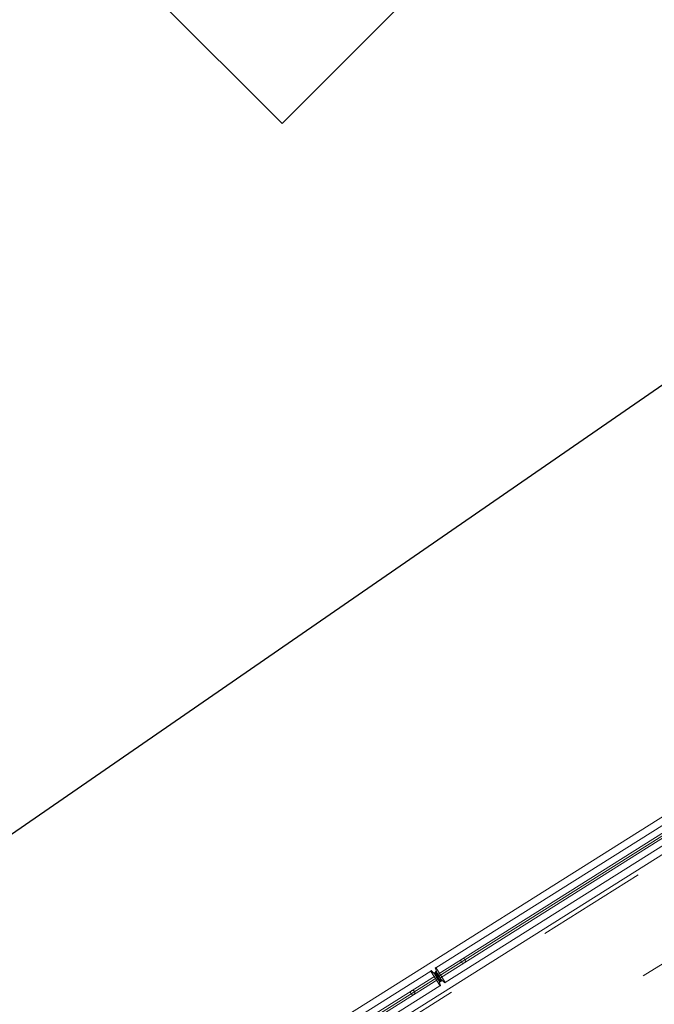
# Model space of a CAD drawing. Header units: metres. Extents: x -10951 to 10441, y -17253 to 1447.
# Tile 5 of 54: x -8662 to -8518, y -16813 to -16590. Entities that reach past the tile are written whole.
import ezdxf
from ezdxf.enums import TextEntityAlignment as Align

# ---------------------------------------------------------------- set-up
doc = ezdxf.new("R2010")
doc.units = ezdxf.units.M
doc.header["$MEASUREMENT"] = 0
doc.linetypes.add('8', pattern=[0.5, 0.25, -0.25])
doc.linetypes.add('ACAD_ISO02W100', pattern=[15, 12, -3])
doc.layers.get('0').update_dxf_attribs({"color": 8})
for name, color, linetype, lineweight in [('#elektryczne', 8, 'Continuous', 20), ('A_B.CIENKIE', 8, 'Continuous', 9), ('A_OZACZENIE DRZWI', 8, 'Continuous', 13), ('A_OZNACZENIA OKIEN', 8, 'Continuous', 13), ('A_STOLARKA', 8, 'Continuous', 5), ('EB_UZIEMIENIE', 1, 'ACAD_ISO02W100', 30)]:
    doc.layers.add(name, color=color, linetype=linetype, lineweight=lineweight)
doc.styles.add('m1_romans', font='romans.shx', dxfattribs={"width": 0.8})

# ---------------------------------------------------------------- blocks, each defined once
blk = doc.blocks.new('podkład')
at = {"color": 8}
for p, q in [((12042, -3685.77), (11991.17, -3634.95)), ((12091.51, -3636.26), (12042, -3685.77))]:
    blk.add_line(p, q, dxfattribs=at)
at = {"layer": 'A_B.CIENKIE', "color": 8, "linetype": '8', "ltscale": 100}
for p, q in [((11593.49, -4188.5), (12953.49, -3333.65)), ((11573.49, -4224.7), (12973.49, -3344.7))]:
    blk.add_line(p, q, dxfattribs=at)
at = {"layer": 'A_STOLARKA', "color": 8}
for p, q in [((11593.51, -4178.81), (12235.67, -3775.16)), ((11597.34, -4184.9), (12239.51, -3781.26)), ((12155.69, -3827.37), (12076.83, -3876.94)), ((12156.76, -3828.42), (12077.31, -3878.37)), ((12157.12, -3828.79), (12077.49, -3878.84)), ((12077.84, -3879.21), (12157.3, -3829.27)), ((12078.92, -3880.27), (12157.78, -3830.69)), ((12078.94, -3880.3), (12076.81, -3876.91)), ((12078.93, -3880.3), (12076.81, -3876.91)), ((12075.64, -3877.69), (11996.78, -3927.26)), ((11997.26, -3928.68), (12076.72, -3878.74)), ((12077.07, -3879.11), (11997.44, -3929.16)), ((12077.75, -3881.04), (12075.62, -3877.65)), ((12077.75, -3881.04), (12075.62, -3877.66)), ((12076.64, -3878.43), (12075.75, -3877.57)), ((12076.64, -3878.43), (12075.75, -3877.58)), ((12076.31, -3878.11), (12076.46, -3878.01)), ((12076.31, -3878.11), (12076.46, -3878.01)), ((12076.4, -3878.05), (12076.64, -3878.43)), ((12076.4, -3878.05), (12076.64, -3878.43)), ((12076.84, -3878.36), (12076.53, -3878.02)), ((12076.84, -3878.37), (12076.53, -3878.02)), ((12076.67, -3878.47), (12076.64, -3878.43)), ((12077.49, -3879.79), (12076.64, -3878.43)), ((12076.67, -3878.47), (12076.64, -3878.43)), ((12077.49, -3879.79), (12076.64, -3878.43)), ((12076.67, -3878.47), (12076.84, -3878.37)), ((12076.67, -3878.47), (12076.84, -3878.37)), ((12077.07, -3878.17), (12076.68, -3876.99)), ((12077.06, -3878.17), (12076.68, -3876.99)), ((12076.72, -3878.74), (12076.85, -3878.77)), ((12076.92, -3878.32), (12076.74, -3877.88)), ((12076.92, -3878.32), (12076.74, -3877.88)), ((12076.92, -3877.72), (12076.76, -3877.82)), ((12076.91, -3877.72), (12076.76, -3877.82)), ((12076.82, -3877.78), (12077.06, -3878.16)), ((12076.82, -3877.78), (12077.06, -3878.16)), ((12076.85, -3878.77), (12077.28, -3879.45)), ((12077.65, -3879.57), (12076.9, -3878.38)), ((12077.65, -3879.57), (12076.9, -3878.38)), ((12077.65, -3879.57), (12076.91, -3878.38)), ((12077.65, -3879.57), (12076.91, -3878.38)), ((12077.09, -3878.21), (12076.92, -3878.31)), ((12077.09, -3878.21), (12076.92, -3878.31)), ((12077.09, -3878.21), (12077.06, -3878.16)), ((12077.09, -3878.21), (12077.06, -3878.16)), ((12077.91, -3879.52), (12077.06, -3878.17)), ((12077.92, -3879.52), (12077.07, -3878.17)), ((12077.31, -3878.37), (12077.28, -3878.51)), ((12077.28, -3878.51), (12077.7, -3879.18)), ((12077.7, -3879.18), (12077.84, -3879.21)), ((12077.25, -3879.59), (11997.79, -3929.53)), ((11998.87, -3930.59), (12077.73, -3881.01)), ((12077.28, -3879.45), (12077.25, -3879.59)), ((12077.46, -3879.74), (12077.63, -3879.64)), ((12077.47, -3879.74), (12077.64, -3879.64)), ((12077.49, -3879.78), (12077.47, -3879.74)), ((12077.49, -3879.78), (12077.47, -3879.74)), ((12077.49, -3879.78), (12077.73, -3880.16)), ((12077.49, -3879.78), (12077.73, -3880.16)), ((12077.88, -3880.96), (12077.49, -3879.79)), ((12077.88, -3880.96), (12077.49, -3879.79)), ((12077.81, -3880.06), (12077.64, -3879.63)), ((12077.81, -3880.06), (12077.64, -3879.64)), ((12077.8, -3880.12), (12077.64, -3880.22)), ((12077.79, -3880.13), (12077.64, -3880.22)), ((12078.02, -3879.93), (12077.71, -3879.59)), ((12077.89, -3879.48), (12077.72, -3879.58)), ((12077.89, -3879.48), (12077.72, -3879.58)), ((12078.03, -3879.93), (12077.72, -3879.59)), ((12077.91, -3879.52), (12077.89, -3879.48)), ((12077.91, -3879.52), (12077.89, -3879.48)), ((12077.91, -3879.52), (12078.15, -3879.9)), ((12077.91, -3879.52), (12078.15, -3879.9)), ((12078.81, -3880.38), (12077.91, -3879.52)), ((12078.81, -3880.38), (12077.92, -3879.52)), ((12078.09, -3879.94), (12078.25, -3879.84)), ((12078.09, -3879.94), (12078.24, -3879.84))]:
    blk.add_line(p, q, dxfattribs=at)
at = {"layer": 'A_STOLARKA', "color": 8, "ltscale": 0.1}
for p, q in [((12076.81, -3876.91), (12076.68, -3876.99)), ((12076.81, -3876.91), (12076.68, -3876.99)), ((12075.62, -3877.65), (12075.75, -3877.57)), ((12075.62, -3877.66), (12075.75, -3877.58)), ((12077.75, -3881.04), (12077.88, -3880.96)), ((12077.75, -3881.04), (12077.88, -3880.96)), ((12078.94, -3880.3), (12078.81, -3880.38)), ((12078.93, -3880.3), (12078.81, -3880.38))]:
    blk.add_line(p, q, dxfattribs=at)
at = {"layer": 'A_STOLARKA', "color": 8}
for centre in [(12082.99, -3875.38), (12082.99, -3875.38), (12071.56, -3882.57), (12071.57, -3882.57)]:
    blk.add_circle(centre, 0.5, dxfattribs=at)
for centre, start, end in [((12076.49, -3878.05), 42.1523, 122.1523), ((12076.49, -3878.05), 42.1523, 122.1523), ((12076.78, -3877.86), 122.1523, 202.1523), ((12076.79, -3877.86), 122.1523, 202.1523), ((12076.86, -3878.41), 32.1523, 122.1523), ((12076.86, -3878.41), 32.1523, 122.1523), ((12076.95, -3878.36), 122.1523, 212.1523), ((12076.95, -3878.36), 122.1523, 212.1523), ((12077.61, -3879.6), 302.1523, 32.1523), ((12077.61, -3879.59), 302.1523, 32.1523), ((12077.69, -3879.54), 212.1523, 302.1523), ((12077.69, -3879.54), 212.1523, 302.1523), ((12077.77, -3880.08), 302.1523, 22.1523), ((12077.77, -3880.08), 302.1523, 22.1523), ((12078.06, -3879.9), 222.1523, 302.1523), ((12078.07, -3879.9), 222.1523, 302.1523)]:
    blk.add_arc(centre, 0.05, start, end, dxfattribs=at)
at = {"layer": 'A_OZACZENIE DRZWI', "color": 8, "ltscale": 0.1, "style": 'm1_romans', "width": 0.8}
for rotation, p in [(98.4861, (12735.07, -773.13)), (360, (12573.8, -1012.7)), (90, (11565.29, -1150.14)), (90, (11872.29, -1150.14)), (90, (12230.03, -1245.64)), (90, (12385.87, -1249.44)), (90, (11565.29, -1370.89)), (90, (11872.29, -1370.89)), (90, (12230.03, -1370.89)), (90, (12389.3, -1370.89)), (90, (11748.79, -1556.15)), (90, (11986.6, -1556.15)), (90, (12389.3, -1556.15)), (360, (12235.05, -1664.2)), (360, (12235.05, -1880.2)), (90, (11745.78, -2001.94))]:
    blk.add_attdef('SZEROKOSC', text='', height=10, rotation=rotation, dxfattribs=at).set_placement(p, align=Align.BOTTOM_CENTER)
for rotation, p in [(98.4861, (12738.56, -773.47)), (360, (12572.95, -1016.09)), (90, (11568.68, -1150.99)), (90, (11875.68, -1150.99)), (90, (12233.42, -1246.49)), (90, (12389.27, -1250.29)), (90, (11568.68, -1371.74)), (90, (11875.68, -1371.74)), (90, (12233.42, -1371.74)), (90, (12392.69, -1371.74)), (90, (11752.19, -1557)), (90, (11990, -1557)), (90, (12392.69, -1557)), (360, (12234.2, -1667.59)), (360, (12234.2, -1883.59)), (90, (11749.18, -2002.79))]:
    blk.add_attdef('WYSOKOSC', text='', height=10, rotation=rotation, dxfattribs=at).set_placement(p, align=Align.TOP_CENTER)
at = {"layer": 'A_OZNACZENIA OKIEN', "color": 8, "ltscale": 0.1, "style": 'm1_romans', "width": 0.8}
for rotation, p in [(278.8676, (13403.28, -587.56)), (278.8676, (13013.44, -645.27)), (278.8676, (12475.3, -724.92)), (278.8676, (12253.72, -757.72)), (0, (14011.09, -903.42)), (278.8676, (11051.11, -935.72)), (278.8676, (10670.26, -992.09)), (0, (14011.09, -1578.09)), (90, (10823, -2081.55)), (90, (11208, -2081.55)), (90, (11974, -2081.55)), (90, (13179.19, -2081.55)), (90, (13543.19, -2081.55))]:
    blk.add_attdef('WYSOKOSC', text='', height=10, rotation=rotation, dxfattribs=at).set_placement(p, align=Align.TOP_CENTER)
for rotation, p in [(278.8676, (13373.71, -593.04)), (278.8676, (12983.87, -650.74)), (278.8676, (12445.73, -730.4)), (278.8676, (12224.15, -763.19)), (0, (14017.48, -900.03)), (278.8676, (11021.54, -941.2)), (278.8676, (10640.69, -997.57)), (0, (14017.48, -1574.7)), (90, (10819.6, -2080.7)), (90, (11204.6, -2080.7)), (90, (11970.6, -2080.7)), (90, (13175.8, -2080.7)), (90, (13539.8, -2080.7))]:
    blk.add_attdef('SZEROKOSC', text='', height=10, rotation=rotation, dxfattribs=at).set_placement(p, align=Align.BOTTOM_CENTER)

msp = doc.modelspace()

# ---------------------------------------------------------------- linework, layer by layer
at = {"layer": 'EB_UZIEMIENIE', "linetype": 'Continuous', "lineweight": 30}
msp.add_line((-8950.83, -16972.29), (-8370.83, -16572.29), dxfattribs=at)

# ---------------------------------------------------------------- block references
at = {"layer": '#elektryczne', "color": 8, "linetype": 'Continuous', "lineweight": 18}
msp.add_blockref('podkład', (-20644.32, -12927.59), dxfattribs=at)

doc.saveas('drawing.dxf')
